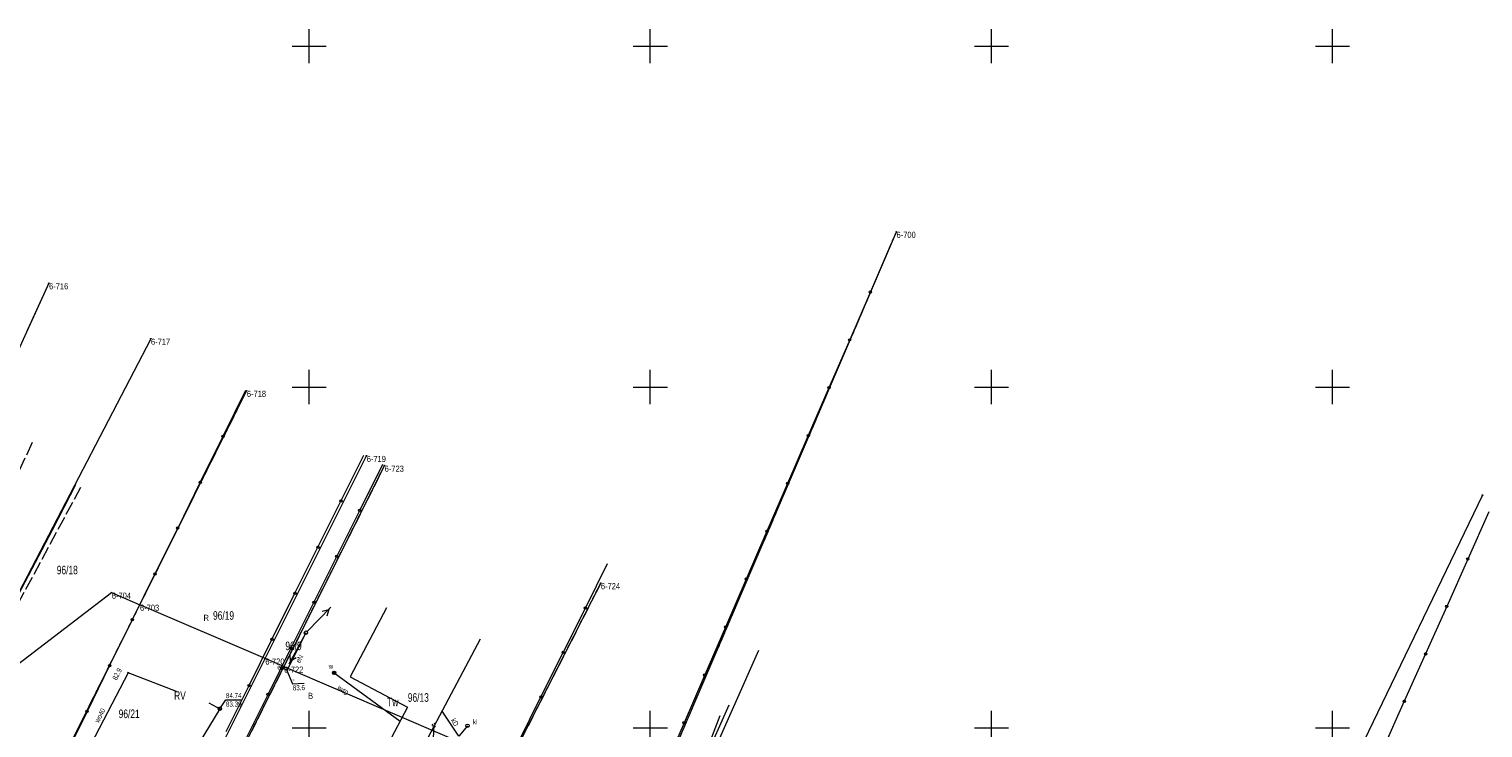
# Model space of a CAD drawing. Header units: metres. Extents: x 7446797 to 7447602, y 5789497 to 5790002.
# Tile 63 of 66: x 7447209 to 7447422, y 5789900 to 5790002. Entities that reach past the tile are written whole.
import ezdxf
from ezdxf.xclip import XClip

# ---------------------------------------------------------------- set-up
doc = ezdxf.new("R2010")
doc.units = ezdxf.units.M
doc.header["$MEASUREMENT"] = 0
doc.header["$XCLIPFRAME"] = 0
for name, pattern in [('4_SUPG_P_01', [2.5, 2, -0.5]), ('4_SUPT_P_01', [2.5, 2, -0.5]), ('GUK', [2, 1.5, -0.5]), ('GUZ', [1, 0.5, -0.5])]:
    doc.linetypes.add(name, pattern=pattern)
doc.layers.add('700-L Mapa 1_500 dwg', color=7, linetype='Continuous')
for name, color, linetype, lineweight in [('ex_02_DXF_MZ_9_Dzialki7', 9, 'Continuous', 18), ('ex_02_DXF_MZ_9_EGBB_L_07', 9, 'Continuous', 18), ('ex_02_DXF_MZ_9_Kontury3', 9, 'Continuous', 18), ('ex_02_DXF_MZ_9_KTKR_D_L_07', 9, 'Continuous', 18), ('ex_02_DXF_MZ_9_KTOK_L_47', 9, 'Continuous', 18), ('ex_02_DXF_MZ_9_Numery_dzialek7', 9, 'Continuous', 18), ('ex_02_DXF_MZ_9_Numery_konturow3', 9, 'Continuous', 18), ('ex_02_DXF_MZ_9_Numery_punktow7', 9, 'Continuous', 18), ('ex_02_DXF_MZ_9_Numery_uzytkow3', 9, 'Continuous', 18), ('ex_02_DXF_MZ_9_Podzial_sekcyjny_krzyze7', 9, 'Continuous', 18), ('ex_02_DXF_MZ_9_Punkty7', 9, 'Continuous', 18), ('ex_02_DXF_MZ_9_SUPE_D_L_31', 9, 'Continuous', 18), ('ex_02_DXF_MZ_9_SUPE_D_T_07', 9, 'Continuous', 18), ('ex_02_DXF_MZ_9_SUPE_E_T_31', 9, 'Continuous', 18), ('ex_02_DXF_MZ_9_SUPE_L_31', 9, 'Continuous', 18), ('ex_02_DXF_MZ_9_SUPK_D_L_134', 9, 'Continuous', 18), ('ex_02_DXF_MZ_9_SUPK_E_T_134', 9, 'Continuous', 18), ('ex_02_DXF_MZ_9_SUPK_L_434', 9, 'Continuous', 18), ('ex_02_DXF_MZ_9_SUPP_L_352', 9, 'Continuous', 18), ('ex_02_DXF_MZ_9_SUPP_L_630', 9, 'Continuous', 18), ('ex_02_DXF_MZ_9_SUPS_T_352', 9, 'Continuous', 18), ('ex_02_DXF_MZ_9_SUPW_D_L_05', 9, 'Continuous', 18), ('ex_02_DXF_MZ_9_SUPW_D_L_15', 9, 'Continuous', 18), ('ex_02_DXF_MZ_9_SUPW_E_T_05', 9, 'Continuous', 18), ('ex_02_DXF_MZ_9_SUPW_L_05', 9, 'Continuous', 18), ('ex_02_DXF_MZ_9_SUSM_D_T_37', 9, 'Continuous', 18), ('ex_02_DXF_MZ_9_SUTE_T_01', 9, 'Continuous', 18), ('ex_02_DXF_MZ_9_SUTW_T_05', 9, 'Continuous', 18), ('ex_02_DXF_MZ_9_SUUE_D_T_97', 9, 'Continuous', 18), ('ex_02_DXF_MZ_9_SUUK_D_T_234', 9, 'Continuous', 18), ('ex_02_DXF_MZ_9_SUUK_E_T_17', 9, 'Continuous', 18), ('ex_02_DXF_MZ_9_SUUK_E_T_934', 9, 'Continuous', 18), ('ex_02_DXF_MZ_9_SUUK_T_234', 9, 'Continuous', 18), ('ex_02_DXF_MZ_9_SUUW_D_T_107', 9, 'Continuous', 18), ('ex_02_DXF_MZ_9_SUUW_E_T_77', 9, 'Continuous', 18), ('ex_02_DXF_MZ_9_Uzytki3', 9, 'Continuous', 18)]:
    doc.layers.add(name, color=color, linetype=linetype, lineweight=lineweight)
doc.styles.add('STYL_AUTOMATYCZNY_1', font='Arial.ttf', dxfattribs={"width": 0.7})

# ---------------------------------------------------------------- blocks, each defined once
blk = doc.blocks.new('Rysunek_1_9', base_point=(7447200, 5789750, -0.87))
at = {"layer": 'ex_02_DXF_MZ_9_Dzialki7', "color": 9, "linetype": 'Continuous', "lineweight": 18}
for p, q in [((7447299.04, 5789886.36, -0.87), (7447336.06, 5789972.77, -0.87)), ((7447211.85, 5789965.22, -0.87), (7447188.54, 5789914.2, -0.87)), ((7447226.79, 5789957.09, -0.87), (7447202.63, 5789910.64, -0.87)), ((7447225.18, 5789918.07, -0.87), (7447240.84, 5789949.45, -0.87)), ((7447243.55, 5789910.18, -0.87), (7447258.41, 5789939.9, -0.87)), ((7447261.04, 5789938.47, -0.87), (7447246.3, 5789909, -0.87)), ((7447421.97, 5789934.14, -0.87), (7447370.44, 5789827.33, -0.87)), ((7447279.32, 5789894.84, -0.87), (7447292.74, 5789921.24, -0.87)), ((7447201.01, 5789904.55, -0.87), (7447221.05, 5789919.85, -0.87)), ((7447214.21, 5789896.07, -0.87), (7447225.18, 5789918.07, -0.87)), ((7447221.05, 5789919.85, -0.87), (7447225.18, 5789918.07, -0.87)), ((7447243.55, 5789910.18, -0.87), (7447225.18, 5789918.07, -0.87)), ((7447232.46, 5789888.03, -0.87), (7447243.55, 5789910.18, -0.87)), ((7447246.3, 5789909, -0.87), (7447243.55, 5789910.18, -0.87)), ((7447235.2, 5789886.82, -0.87), (7447246.3, 5789909, -0.87)), ((7447246.3, 5789909, -0.87), (7447279.32, 5789894.84, -0.87))]:
    blk.add_line(p, q, dxfattribs=at)
at = {"layer": 'ex_02_DXF_MZ_9_EGBB_L_07', "color": 9, "linetype": 'Continuous', "lineweight": 18}
for p, q in [((7447261.35, 5789917.6, -0.87), (7447256, 5789907.51, -0.87)), ((7447265.71, 5789895.36, -0.87), (7447275.1, 5789913.06, -0.87)), ((7447256, 5789907.51, -0.87), (7447264.43, 5789903.03, -0.87)), ((7447264.43, 5789903.03, -0.87), (7447261.53, 5789897.57, -0.87))]:
    blk.add_line(p, q, dxfattribs=at)
at = {"layer": 'ex_02_DXF_MZ_9_Kontury3', "color": 9, "linetype": 'GUK', "lineweight": 18}
for p, q in [((7447336.06, 5789972.77, -0.87), (7447299.04, 5789886.36, -0.87)), ((7447214.21, 5789896.07, -0.87), (7447240.84, 5789949.45, -0.87)), ((7447261.04, 5789938.47, -0.87), (7447235.2, 5789886.82, -0.87)), ((7447292.74, 5789921.24, -0.87), (7447279.32, 5789894.84, -0.87))]:
    blk.add_line(p, q, dxfattribs=at)
at = {"layer": 'ex_02_DXF_MZ_9_KTKR_D_L_07', "color": 9, "linetype": 'Continuous', "lineweight": 18}
blk.add_line((7447305.73, 5789888.47, -0.87), (7447315.93, 5789911.39, -0.87), dxfattribs=at)
at = {"layer": 'ex_02_DXF_MZ_9_KTOK_L_47', "color": 9, "linetype": 'Continuous', "lineweight": 18}
for p, q in [((7447335.22, 5789970.82, -0.87), (7447332.25, 5789963.94, -0.87)), ((7447211.85, 5789965.22, -0.87), (7447208.7, 5789958.41, -0.87)), ((7447332.25, 5789963.94, -0.87), (7447329.22, 5789956.92, -0.87)), ((7447329.22, 5789956.92, -0.87), (7447326.18, 5789949.9, -0.87)), ((7447240.69, 5789949.48, -0.87), (7447237.37, 5789942.76, -0.87)), ((7447326.18, 5789949.9, -0.87), (7447323.15, 5789942.88, -0.87)), ((7447237.37, 5789942.76, -0.87), (7447234.05, 5789936.03, -0.87)), ((7447323.15, 5789942.88, -0.87), (7447320.12, 5789935.86, -0.87)), ((7447254.65, 5789933.26, -0.87), (7447258.01, 5789940.02, -0.87)), ((7447260.75, 5789938.64, -0.87), (7447257.41, 5789931.93, -0.87)), ((7447234.05, 5789936.03, -0.87), (7447230.73, 5789929.31, -0.87)), ((7447320.12, 5789935.86, -0.87), (7447317.09, 5789928.84, -0.87)), ((7447251.28, 5789926.5, -0.87), (7447254.65, 5789933.26, -0.87)), ((7447257.41, 5789931.93, -0.87), (7447254.05, 5789925.18, -0.87)), ((7447422.92, 5789931.7, -0.87), (7447419.82, 5789924.76, -0.87)), ((7447230.73, 5789929.31, -0.87), (7447227.4, 5789922.58, -0.87)), ((7447317.09, 5789928.84, -0.87), (7447314.06, 5789921.82, -0.87)), ((7447247.92, 5789919.74, -0.87), (7447251.28, 5789926.5, -0.87)), ((7447254.05, 5789925.18, -0.87), (7447250.69, 5789918.43, -0.87)), ((7447419.82, 5789924.76, -0.87), (7447416.72, 5789917.81, -0.87)), ((7447227.4, 5789922.58, -0.87), (7447224.08, 5789915.86, -0.87)), ((7447290.48, 5789917.58, -0.87), (7447293.73, 5789924.1, -0.87)), ((7447314.06, 5789921.82, -0.87), (7447311.03, 5789914.8, -0.87)), ((7447244.55, 5789912.98, -0.87), (7447247.92, 5789919.74, -0.87)), ((7447250.69, 5789918.43, -0.87), (7447247.33, 5789911.68, -0.87)), ((7447224.08, 5789915.86, -0.87), (7447220.76, 5789909.14, -0.87)), ((7447287.23, 5789911.07, -0.87), (7447290.48, 5789917.58, -0.87)), ((7447416.72, 5789917.81, -0.87), (7447413.62, 5789910.86, -0.87)), ((7447311.03, 5789914.8, -0.87), (7447307.99, 5789907.78, -0.87)), ((7447241.19, 5789906.22, -0.87), (7447244.55, 5789912.98, -0.87)), ((7447247.33, 5789911.68, -0.87), (7447243.98, 5789904.93, -0.87)), ((7447283.98, 5789904.55, -0.87), (7447287.23, 5789911.07, -0.87)), ((7447413.62, 5789910.86, -0.87), (7447410.51, 5789903.92, -0.87)), ((7447220.76, 5789909.14, -0.87), (7447217.44, 5789902.41, -0.87)), ((7447307.99, 5789907.78, -0.87), (7447304.96, 5789900.76, -0.87)), ((7447237.82, 5789899.45, -0.87), (7447241.19, 5789906.22, -0.87)), ((7447243.98, 5789904.93, -0.87), (7447240.62, 5789898.18, -0.87)), ((7447280.73, 5789898.03, -0.87), (7447283.98, 5789904.55, -0.87)), ((7447410.51, 5789903.92, -0.87), (7447407.41, 5789896.97, -0.87)), ((7447217.44, 5789902.41, -0.87), (7447214.12, 5789895.69, -0.87)), ((7447304.96, 5789900.76, -0.87), (7447301.93, 5789893.74, -0.87))]:
    blk.add_line(p, q, dxfattribs=at)
for centre in [(7447332.25, 5789963.94, -0.87), (7447329.22, 5789956.92, -0.87), (7447326.18, 5789949.9, -0.87), (7447237.37, 5789942.76, -0.87), (7447323.15, 5789942.88, -0.87), (7447234.05, 5789936.03, -0.87), (7447320.12, 5789935.86, -0.87), (7447254.65, 5789933.26, -0.87), (7447257.41, 5789931.93, -0.87), (7447230.73, 5789929.31, -0.87), (7447317.09, 5789928.84, -0.87), (7447251.28, 5789926.5, -0.87), (7447254.05, 5789925.18, -0.87), (7447419.82, 5789924.76, -0.87), (7447227.4, 5789922.58, -0.87), (7447314.06, 5789921.82, -0.87), (7447247.92, 5789919.74, -0.87), (7447250.69, 5789918.43, -0.87), (7447224.08, 5789915.86, -0.87), (7447290.48, 5789917.58, -0.87), (7447416.72, 5789917.81, -0.87), (7447311.03, 5789914.8, -0.87), (7447244.55, 5789912.98, -0.87), (7447247.33, 5789911.68, -0.87), (7447287.23, 5789911.07, -0.87), (7447413.62, 5789910.86, -0.87), (7447220.76, 5789909.14, -0.87), (7447307.99, 5789907.78, -0.87), (7447241.19, 5789906.22, -0.87), (7447243.98, 5789904.93, -0.87), (7447283.98, 5789904.55, -0.87), (7447410.51, 5789903.92, -0.87), (7447217.44, 5789902.41, -0.87), (7447304.96, 5789900.76, -0.87)]:
    blk.add_circle(centre, 0.17, dxfattribs=at)
at = {"layer": 'ex_02_DXF_MZ_9_Podzial_sekcyjny_krzyze7', "color": 9, "linetype": 'Continuous', "lineweight": 18}
for p, q in [((7447250, 5789997.5, -0.87), (7447250, 5790002.5, -0.87)), ((7447300, 5789997.5, -0.87), (7447300, 5790002.5, -0.87)), ((7447350, 5789997.5, -0.87), (7447350, 5790002.5, -0.87)), ((7447400, 5789997.5, -0.87), (7447400, 5790002.5, -0.87)), ((7447247.5, 5790000, -0.87), (7447252.5, 5790000, -0.87)), ((7447297.5, 5790000, -0.87), (7447302.5, 5790000, -0.87)), ((7447347.5, 5790000, -0.87), (7447352.5, 5790000, -0.87)), ((7447397.5, 5790000, -0.87), (7447402.5, 5790000, -0.87)), ((7447250, 5789947.5, -0.87), (7447250, 5789952.5, -0.87)), ((7447300, 5789947.5, -0.87), (7447300, 5789952.5, -0.87)), ((7447350, 5789947.5, -0.87), (7447350, 5789952.5, -0.87)), ((7447400, 5789947.5, -0.87), (7447400, 5789952.5, -0.87)), ((7447247.5, 5789950, -0.87), (7447252.5, 5789950, -0.87)), ((7447297.5, 5789950, -0.87), (7447302.5, 5789950, -0.87)), ((7447347.5, 5789950, -0.87), (7447352.5, 5789950, -0.87)), ((7447397.5, 5789950, -0.87), (7447402.5, 5789950, -0.87)), ((7447250, 5789897.5, -0.87), (7447250, 5789902.5, -0.87)), ((7447300, 5789897.5, -0.87), (7447300, 5789902.5, -0.87)), ((7447350, 5789897.5, -0.87), (7447350, 5789902.5, -0.87)), ((7447400, 5789897.5, -0.87), (7447400, 5789902.5, -0.87)), ((7447247.5, 5789900, -0.87), (7447252.5, 5789900, -0.87)), ((7447297.5, 5789900, -0.87), (7447302.5, 5789900, -0.87)), ((7447347.5, 5789900, -0.87), (7447352.5, 5789900, -0.87)), ((7447397.5, 5789900, -0.87), (7447402.5, 5789900, -0.87))]:
    blk.add_line(p, q, dxfattribs=at)
at = {"layer": 'ex_02_DXF_MZ_9_Punkty7', "color": 9, "linetype": 'Continuous', "lineweight": 18}
for centre in [(7447336.06, 5789972.77, -0.87), (7447211.85, 5789965.22, -0.87), (7447226.79, 5789957.09, -0.87), (7447240.84, 5789949.45, -0.87), (7447258.41, 5789939.9, -0.87), (7447261.04, 5789938.47, -0.87), (7447421.97, 5789934.14, -0.87), (7447292.74, 5789921.24, -0.87), (7447221.05, 5789919.85, -0.87), (7447225.18, 5789918.07, -0.87), (7447243.55, 5789910.18, -0.87), (7447246.3, 5789909, -0.87)]:
    blk.add_circle(centre, 0.045, dxfattribs=at)
at = {"layer": 'ex_02_DXF_MZ_9_SUPE_D_L_31', "color": 9, "linetype": 'Continuous', "lineweight": 18}
for p, q in [((7447249.53, 5789913.97, -0.87), (7447246.73, 5789908.4, -0.87)), ((7447246.73, 5789908.4, -0.87), (7447246.03, 5789908.79, -0.87)), ((7447311.52, 5789903.32, -0.87), (7447304.15, 5789886.79, -0.87))]:
    blk.add_line(p, q, dxfattribs=at)
at = {"layer": 'ex_02_DXF_MZ_9_SUPE_D_T_07', "color": 9, "linetype": 'Continuous', "lineweight": 18}
for p, q in [((7447249.71, 5789914.14, -0.87), (7447253.2, 5789917.73, -0.87)), ((7447251.9, 5789917.11, -0.87), (7447252.86, 5789917.38, -0.87)), ((7447252.86, 5789917.38, -0.87), (7447252.61, 5789916.41, -0.87)), ((7447249.41, 5789913.75, -0.87), (7447247.02, 5789909.35, -0.87)), ((7447247.25, 5789909.78, -0.87), (7447247.23, 5789910.78, -0.87)), ((7447248.11, 5789910.3, -0.87), (7447247.25, 5789909.78, -0.87))]:
    blk.add_line(p, q, dxfattribs=at)
at = {"layer": 'ex_02_DXF_MZ_9_SUPE_L_31', "color": 9, "linetype": 'Continuous', "lineweight": 18}
for p, q in [((7447215.75, 5789935.63, -0.87), (7447212.32, 5789928.99, -0.87)), ((7447212.32, 5789928.99, -0.87), (7447199.7, 5789904.98, -0.87))]:
    blk.add_line(p, q, dxfattribs=at)
at = {"layer": 'ex_02_DXF_MZ_9_SUPK_D_L_134', "color": 9, "linetype": 'Continuous', "lineweight": 18}
for p, q in [((7447271.96, 5789898.79, -0.87), (7447269.49, 5789902.48, -0.87)), ((7447273.21, 5789900.32, -0.87), (7447271.96, 5789898.79, -0.87))]:
    blk.add_line(p, q, dxfattribs=at)
at = {"layer": 'ex_02_DXF_MZ_9_SUPK_L_434', "color": 9, "linetype": 'Continuous', "lineweight": 18}
for p, q in [((7447235.3, 5789903.66, -0.87), (7447236.91, 5789902.82, -0.87)), ((7447236.91, 5789902.82, -0.87), (7447230.56, 5789892.33, -0.87))]:
    blk.add_line(p, q, dxfattribs=at)
at = {"layer": 'ex_02_DXF_MZ_9_SUPP_L_352', "color": 9, "linetype": '4_SUPG_P_01', "lineweight": 18}
for p, q in [((7447209.38, 5789941.84, -0.87), (7447194.2, 5789908.5, -0.87)), ((7447267.4, 5789873.5, -0.87), (7447268.3, 5789900.4, -0.87))]:
    blk.add_line(p, q, dxfattribs=at)
at = {"layer": 'ex_02_DXF_MZ_9_SUPP_L_630', "color": 9, "linetype": '4_SUPT_P_01', "lineweight": 18}
blk.add_line((7447216.49, 5789935.28, -0.87), (7447201.21, 5789906.86, -0.87), dxfattribs=at)
at = {"layer": 'ex_02_DXF_MZ_9_SUPS_T_352', "color": 9, "linetype": 'Continuous', "lineweight": 18}
for start, end in [(149.4064, 210.4809), (30.0857, 90.1805), (269.3333, 330.3412)]:
    blk.add_arc((7447268.3, 5789900.4, -0.87), 0.25, start, end, dxfattribs=at)
at = {"layer": 'ex_02_DXF_MZ_9_SUPW_D_L_05', "color": 9, "linetype": 'Continuous', "lineweight": 18}
blk.add_line((7447302.21, 5789881.16, -0.87), (7447310.26, 5789901.82, -0.87), dxfattribs=at)
at = {"layer": 'ex_02_DXF_MZ_9_SUPW_D_L_15', "color": 9, "linetype": 'Continuous', "lineweight": 18}
blk.add_line((7447253.66, 5789908.08, -0.87), (7447263.36, 5789901.01, -0.87), dxfattribs=at)
at = {"layer": 'ex_02_DXF_MZ_9_SUPW_L_05', "color": 9, "linetype": 'Continuous', "lineweight": 18}
for p, q in [((7447223.45, 5789908.1, -0.87), (7447216.32, 5789894.41, -0.87)), ((7447230.54, 5789905.35, -0.87), (7447223.45, 5789908.1, -0.87))]:
    blk.add_line(p, q, dxfattribs=at)
at = {"layer": 'ex_02_DXF_MZ_9_SUSM_D_T_37', "color": 9, "linetype": 'Continuous', "lineweight": 18}
blk.add_circle((7447249.53, 5789913.97, -0.87), 0.25, dxfattribs=at)
at = {"layer": 'ex_02_DXF_MZ_9_SUTE_T_01', "color": 9, "linetype": 'Continuous', "lineweight": 18}
for p, q in [((7447246.73, 5789908.4, -0.87), (7447247.55, 5789906.49, -0.87)), ((7447247.55, 5789906.49, -0.87), (7447249.26, 5789906.55, -0.87))]:
    blk.add_line(p, q, dxfattribs=at)
at = {"layer": 'ex_02_DXF_MZ_9_SUTW_T_05', "color": 9, "linetype": 'Continuous', "lineweight": 18}
blk.add_circle((7447223.45, 5789908.1, -0.87), 0.0625, dxfattribs=at)
at = {"layer": 'ex_02_DXF_MZ_9_SUUE_D_T_97', "color": 9, "linetype": 'Continuous', "lineweight": 18}
for radius in [0.25, 0.225, 0.2, 0.175, 0.15, 0.125, 0.1, 0.075, 0.05, 0.025, 0.00715]:
    blk.add_circle((7447246.03, 5789908.79, -0.87), radius, dxfattribs=at)
at = {"layer": 'ex_02_DXF_MZ_9_SUUK_D_T_234', "color": 9, "linetype": 'Continuous', "lineweight": 18}
blk.add_circle((7447273.21, 5789900.32, -0.87), 0.25, dxfattribs=at)
at = {"layer": 'ex_02_DXF_MZ_9_SUUK_E_T_934', "color": 9, "linetype": 'Continuous', "lineweight": 18}
for p, q in [((7447236.91, 5789902.82, -0.87), (7447237.77, 5789904.12, -0.87)), ((7447237.77, 5789904.12, -0.87), (7447240.08, 5789904.12, -0.87))]:
    blk.add_line(p, q, dxfattribs=at)
at = {"layer": 'ex_02_DXF_MZ_9_SUUK_T_234', "color": 9, "linetype": 'Continuous', "lineweight": 18}
blk.add_circle((7447236.91, 5789902.82, -0.87), 0.25, dxfattribs=at)
at = {"layer": 'ex_02_DXF_MZ_9_SUUW_D_T_107', "color": 9, "linetype": 'Continuous', "lineweight": 18}
for radius in [0.25, 0.225, 0.2, 0.175, 0.15, 0.125, 0.1, 0.075, 0.05, 0.025, 0.00715]:
    blk.add_circle((7447253.66, 5789908.08, -0.87), radius, dxfattribs=at)
at = {"layer": 'ex_02_DXF_MZ_9_Uzytki3', "color": 9, "linetype": 'GUZ', "lineweight": 18}
for p, q in [((7447336.06, 5789972.77, -0.87), (7447299.04, 5789886.36, -0.87)), ((7447214.21, 5789896.07, -0.87), (7447240.84, 5789949.45, -0.87)), ((7447235.2, 5789886.82, -0.87), (7447261.04, 5789938.47, -0.87)), ((7447279.32, 5789894.84, -0.87), (7447292.74, 5789921.24, -0.87))]:
    blk.add_line(p, q, dxfattribs=at)
at = {"layer": 'ex_02_DXF_MZ_9_Numery_dzialek7', "color": 9, "linetype": 'Continuous', "lineweight": 18, "char_height": 1.26, "attachment_point": 1, "style": 'STYL_AUTOMATYCZNY_1'}
for s, insert in [('\\A1;{\\pql;\\fArial|b0|i0|c238|p0;\\W0.700000;96/18}', (7447213.01, 5789923.79, -0.87)), ('\\A1;{\\pql;\\fArial|b0|i0|c238|p0;\\W0.700000;96/19}', (7447235.91, 5789917.12, -0.87)), ('\\A1;{\\pql;\\fArial|b0|i0|c238|p0;\\W0.700000;96/9}', (7447246.51, 5789912.66, -0.87)), ('\\A1;{\\pql;\\fArial|b0|i0|c238|p0;\\W0.700000;96/13}', (7447264.46, 5789905.09, -0.87)), ('\\A1;{\\pql;\\fArial|b0|i0|c238|p0;\\W0.700000;96/21}', (7447222.08, 5789902.7, -0.87))]:
    blk.add_mtext(s, dxfattribs=dict(at, insert=insert))
at = {"layer": 'ex_02_DXF_MZ_9_Numery_konturow3', "color": 9, "linetype": 'Continuous', "lineweight": 18, "char_height": 1.26, "attachment_point": 1, "style": 'STYL_AUTOMATYCZNY_1'}
for s, insert in [('\\A1;{\\pql;\\fArial|b0|i0|c238|p0;\\W0.700000;RV}', (7447230.21, 5789905.38, -0.87)), ('\\A1;{\\pql;\\fArial|b0|i0|c238|p0;\\W0.700000;Tw}', (7447261.44, 5789904.42, -0.87))]:
    blk.add_mtext(s, dxfattribs=dict(at, insert=insert))
at = {"layer": 'ex_02_DXF_MZ_9_Numery_punktow7', "color": 9, "linetype": 'Continuous', "lineweight": 18, "char_height": 0.9, "attachment_point": 1, "style": 'STYL_AUTOMATYCZNY_1'}
for s, insert in [('\\A1;{\\pql;\\fArial|b0|i0|c238|p0;\\W0.700000;6-700}', (7447336.09, 5789972.77, -0.87)), ('\\A1;{\\pql;\\fArial|b0|i0|c238|p0;\\W0.700000;6-716}', (7447211.88, 5789965.22, -0.87)), ('\\A1;{\\pql;\\fArial|b0|i0|c238|p0;\\W0.700000;6-717}', (7447226.82, 5789957.09, -0.87)), ('\\A1;{\\pql;\\fArial|b0|i0|c238|p0;\\W0.700000;6-718}', (7447240.87, 5789949.45, -0.87)), ('\\A1;{\\pql;\\fArial|b0|i0|c238|p0;\\W0.700000;6-719}', (7447258.44, 5789939.9, -0.87)), ('\\A1;{\\pql;\\fArial|b0|i0|c238|p0;\\W0.700000;6-723}', (7447261.07, 5789938.47, -0.87)), ('\\A1;{\\pql;\\fArial|b0|i0|c238|p0;\\W0.700000;6-724}', (7447292.76, 5789921.24, -0.87)), ('\\A1;{\\pql;\\fArial|b0|i0|c238|p0;\\W0.700000;6-704}', (7447221.08, 5789919.85, -0.87)), ('\\A1;{\\pql;\\fArial|b0|i0|c238|p0;\\W0.700000;6-703}', (7447225.21, 5789918.07, -0.87)), ('\\A1;{\\pql;\\fArial|b0|i0|c238|p0;\\W0.700000;6-720}', (7447243.58, 5789910.18, -0.87)), ('\\A1;{\\pql;\\fArial|b0|i0|c238|p0;\\W0.700000;6-722}', (7447246.33, 5789909, -0.87))]:
    blk.add_mtext(s, dxfattribs=dict(at, insert=insert))
at = {"layer": 'ex_02_DXF_MZ_9_Numery_uzytkow3', "color": 9, "linetype": 'Continuous', "lineweight": 18, "char_height": 0.9, "attachment_point": 1, "style": 'STYL_AUTOMATYCZNY_1'}
for s, insert in [('\\A1;{\\pql;\\fArial|b0|i0|c238|p0;\\W0.700000;R}', (7447234.52, 5789916.59, -0.87)), ('\\A1;{\\pql;\\fArial|b0|i0|c238|p0;\\W0.700000;B}', (7447249.84, 5789905.17, -0.87))]:
    blk.add_mtext(s, dxfattribs=dict(at, insert=insert))
at = {"layer": 'ex_02_DXF_MZ_9_SUPE_E_T_31', "color": 9, "linetype": 'Continuous', "lineweight": 18, "char_height": 0.75, "attachment_point": 4, "style": 'STYL_AUTOMATYCZNY_1'}
for s, insert, rotation in [('\\A1;{\\pql;\\fArial|b0|i0|c238|p0;\\W0.700000;eN}', (7447248.31, 5789909.62, -0.87), 62.6732), ('\\A1;{\\pql;\\fArial|b0|i0|c238|p0;\\W0.700000;e}', (7447245.32, 5789908.84, -0.87), 14.4432)]:
    blk.add_mtext(s, dxfattribs=dict(at, insert=insert, rotation=rotation))
at = {"layer": 'ex_02_DXF_MZ_9_SUPK_E_T_134', "color": 9, "linetype": 'Continuous', "lineweight": 18, "insert": (7447270.75, 5789901.13, -0.87), "char_height": 0.75, "attachment_point": 7, "rotation": 299.8826, "style": 'STYL_AUTOMATYCZNY_1'}
blk.add_mtext('\\A1;{\\pql;\\fArial|b0|i0|c238|p0;\\W0.700000;kD}', dxfattribs=at)
at = {"layer": 'ex_02_DXF_MZ_9_SUPW_E_T_05', "color": 9, "linetype": 'Continuous', "lineweight": 18, "char_height": 0.75, "attachment_point": 4, "style": 'STYL_AUTOMATYCZNY_1'}
for s, insert, rotation in [('\\A1;{\\pql;\\fArial|b0|i0|c238|p0;\\W0.700000;w40}', (7447254.29, 5789906.08, -0.87), 319.5426), ('\\A1;{\\pql;\\fArial|b0|i0|c238|p0;\\W0.700000;wo40}', (7447218.85, 5789900.85, -0.87), 62.4887)]:
    blk.add_mtext(s, dxfattribs=dict(at, insert=insert, rotation=rotation))
at = {"layer": 'ex_02_DXF_MZ_9_SUTE_T_01', "color": 9, "linetype": 'Continuous', "lineweight": 18, "char_height": 0.75, "attachment_point": 1, "rotation": 1.9131, "style": 'STYL_AUTOMATYCZNY_1'}
for s, insert in [('\\A1;{\\pql;\\fArial|b0|i0|c238|p0;\\W0.700000;-}', (7447247.54, 5789907.49, -0.87)), ('\\A1;{\\pql;\\fArial|b0|i0|c238|p0;\\W0.700000;83.6}', (7447247.59, 5789906.24, -0.87))]:
    blk.add_mtext(s, dxfattribs=dict(at, insert=insert))
at = {"layer": 'ex_02_DXF_MZ_9_SUTW_T_05', "color": 9, "linetype": 'Continuous', "lineweight": 18, "insert": (7447221.45, 5789907.1, -0.87), "char_height": 0.75, "attachment_point": 4, "rotation": 62.6285, "style": 'STYL_AUTOMATYCZNY_1'}
blk.add_mtext('\\A1;{\\pql;\\fArial|b0|i0|c238|p0;\\W0.700000;82.9}', dxfattribs=at)
at = {"layer": 'ex_02_DXF_MZ_9_SUUK_E_T_17', "color": 9, "linetype": 'Continuous', "lineweight": 18, "insert": (7447274.01, 5789900.88, -0.87), "char_height": 0.75, "attachment_point": 4, "style": 'STYL_AUTOMATYCZNY_1'}
blk.add_mtext('\\A1;{\\pql;\\fArial|b0|i0|c238|p0;\\W0.700000;kl}', dxfattribs=at)
at = {"layer": 'ex_02_DXF_MZ_9_SUUK_E_T_934', "color": 9, "linetype": 'Continuous', "lineweight": 18, "char_height": 0.75, "attachment_point": 1, "style": 'STYL_AUTOMATYCZNY_1'}
for s, insert in [('\\A1;{\\pql;\\fArial|b0|i0|c238|p0;\\W0.700000;84.74}', (7447237.8, 5789905.12, -0.87)), ('\\A1;{\\pql;\\fArial|b0|i0|c238|p0;\\W0.700000;83.39}', (7447237.8, 5789903.87, -0.87))]:
    blk.add_mtext(s, dxfattribs=dict(at, insert=insert))
at = {"layer": 'ex_02_DXF_MZ_9_SUUW_E_T_77', "color": 9, "linetype": 'Continuous', "lineweight": 18, "insert": (7447252.86, 5789909.42, -0.87), "char_height": 0.75, "attachment_point": 1, "style": 'STYL_AUTOMATYCZNY_1'}
blk.add_mtext('\\A1;{\\pql;\\fArial|b0|i0|c238|p0;\\W0.700000;w}', dxfattribs=at)

msp = doc.modelspace()

# ---------------------------------------------------------------- block references
at = {"layer": '700-L Mapa 1_500 dwg', "color": 52, "linetype": 'Continuous', "lineweight": 25}
ref = msp.add_blockref('Rysunek_1_9', (7447200, 5789750, -0.867), dxfattribs=at)
XClip(ref).set_block_clipping_path([(7446797.4999703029, 5789497.4999993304), (7447602.4999703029, 5790002.4999993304)])

doc.saveas('drawing.dxf')
